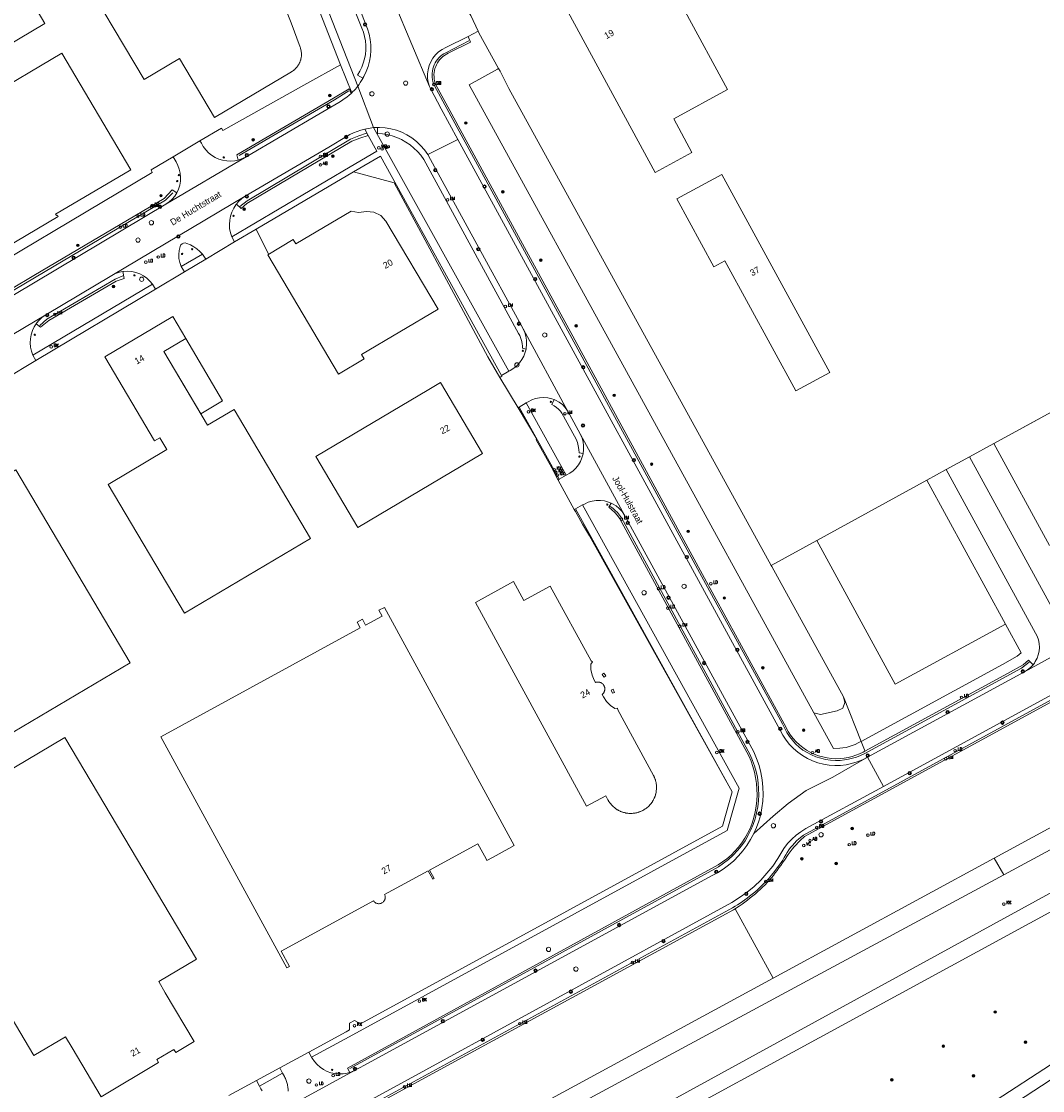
# Model space of a CAD drawing. Header units: metres. Extents: x 138165 to 154469, y 480134 to 494189.
# Tile 192 of 256: x 146464 to 146662, y 485691 to 485899. Entities that reach past the tile are written whole.
import ezdxf

# ---------------------------------------------------------------- set-up
doc = ezdxf.new("R2010")
doc.units = ezdxf.units.M
doc.header["$LTSCALE"] = 0.001
doc.header["$MEASUREMENT"] = 0
for name, color, linetype, lineweight in [('Level 5', 7, 'Continuous', 0), ('TOP-L-terrein schutting raster hek leuning', 7, 'Continuous', 0), ('TOP-L-topo objecten punt', 7, 'Continuous', 0), ('TOP-L-topo objecten vlak', 7, 'Continuous', 0), ('TOP-T-topo huisnummering naamgeving', 7, 'Continuous', 0)]:
    doc.layers.add(name, color=color, linetype=linetype, lineweight=lineweight)
doc.styles.add('Style-INTL_ISO', font='INTL_ISO.shx')
doc.styles.add('Style-STANDARD', font='STANDARD.shx')

# ---------------------------------------------------------------- blocks, each defined once
blk = doc.blocks.new('24')
at = {"layer": 'TOP-L-topo objecten punt', "color": 7, "linetype": 'Continuous', "lineweight": 0}
for radius in [0.025, 0.0182, 0.0115, 0.005]:
    blk.add_circle((0, 0), radius, dxfattribs=at)
blk = doc.blocks.new('22')
at = {"layer": 'TOP-L-topo objecten punt', "color": 7, "linetype": 'Continuous', "lineweight": 0}
blk.add_circle((0, 0), 0.025, dxfattribs=at)
at = {"layer": 'TOP-L-topo objecten punt', "color": 7, "linetype": 'Continuous', "lineweight": 0, "style": 'Style-STANDARD'}
blk.add_text('VC', height=0.06, dxfattribs=at).set_placement((0.0483, 0))
blk = doc.blocks.new('121')
at = {"layer": 'TOP-L-topo objecten punt', "color": 7, "linetype": 'Continuous', "lineweight": 0}
blk.add_circle((0, 0), 0.025, dxfattribs=at)
at = {"layer": 'TOP-L-topo objecten punt', "color": 7, "linetype": 'Continuous', "lineweight": 0, "style": 'Style-STANDARD'}
blk.add_text('LD', height=0.06, dxfattribs=at).set_placement((0.0483, 0))
blk = doc.blocks.new('39')
at = {"layer": 'TOP-L-topo objecten punt', "color": 7, "linetype": 'Continuous', "lineweight": 0}
for p, q in [((0.0175, 0.0175), (-0.0175, 0.0175)), ((-0.0175, 0.0175), (-0.0175, -0.0175)), ((0.0175, 0.0175), (0.0175, -0.0175)), ((0.0175, -0.0175), (-0.0175, -0.0175))]:
    blk.add_line(p, q, dxfattribs=at)
blk.add_circle((0, 0), 0.0332, dxfattribs=at)
blk = doc.blocks.new('*U13')
at = {"layer": 'Level 5', "color": 7, "linetype": 'Continuous', "lineweight": 0}
blk.add_circle((0, 0), 0.0415, dxfattribs=at)
blk = doc.blocks.new('150')
at = {"layer": 'Level 5', "color": 7, "linetype": 'Continuous', "lineweight": 0}
blk.add_blockref('*U13', (0, 0), dxfattribs=at)
blk = doc.blocks.new('72')
at = {"layer": 'TOP-L-topo objecten punt', "color": 7, "linetype": 'Continuous', "lineweight": 0}
blk.add_circle((0, 0), 0.025, dxfattribs=at)
at = {"layer": 'TOP-L-topo objecten punt', "color": 7, "linetype": 'Continuous', "lineweight": 0, "style": 'Style-STANDARD'}
blk.add_text('BK', height=0.06, dxfattribs=at).set_placement((0.0483, 0))
blk = doc.blocks.new('73')
at = {"layer": 'TOP-L-topo objecten punt', "color": 7, "linetype": 'Continuous', "lineweight": 0}
blk.add_circle((0, 0), 0.025, dxfattribs=at)
at = {"layer": 'TOP-L-topo objecten punt', "color": 7, "linetype": 'Continuous', "lineweight": 0, "style": 'Style-STANDARD'}
blk.add_text('WP', height=0.06, dxfattribs=at).set_placement((0.0483, 0))
blk = doc.blocks.new('10')
at = {"layer": 'TOP-L-topo objecten punt', "linetype": 'Continuous', "lineweight": 0}
blk.add_circle((0, 0), 0.0125, dxfattribs=at)
blk = doc.blocks.new('16')
at = {"layer": 'TOP-L-topo objecten punt', "color": 7, "linetype": 'Continuous', "lineweight": 0}
blk.add_circle((0, 0), 0.025, dxfattribs=at)
at = {"layer": 'TOP-L-topo objecten punt', "color": 7, "linetype": 'Continuous', "lineweight": 0, "style": 'Style-STANDARD'}
blk.add_text('LM', height=0.06, dxfattribs=at).set_placement((0.0483, 0))
blk = doc.blocks.new('119')
at = {"layer": 'TOP-L-topo objecten punt', "color": 7, "linetype": 'Continuous', "lineweight": 0}
blk.add_circle((0, 0), 0.025, dxfattribs=at)
at = {"layer": 'TOP-L-topo objecten punt', "color": 7, "linetype": 'Continuous', "lineweight": 0, "style": 'Style-STANDARD'}
blk.add_text('KK', height=0.06, dxfattribs=at).set_placement((0.0483, 0))
blk = doc.blocks.new('11')
at = {"layer": 'TOP-L-topo objecten punt', "color": 7, "linetype": 'Continuous', "lineweight": 0}
blk.add_circle((0, 0), 0.025, dxfattribs=at)
at = {"layer": 'TOP-L-topo objecten punt', "color": 7, "linetype": 'Continuous', "lineweight": 0, "style": 'Style-STANDARD'}
blk.add_text('AB', height=0.06, dxfattribs=at).set_placement((0.0483, 0))
blk = doc.blocks.new('175')
at = {"layer": 'TOP-L-topo objecten punt', "color": 7, "linetype": 'Continuous', "lineweight": 0}
blk.add_circle((0, 0), 0.025, dxfattribs=at)
at = {"layer": 'TOP-L-topo objecten punt', "color": 7, "linetype": 'Continuous', "lineweight": 0, "style": 'Style-STANDARD'}
blk.add_text('SB', height=0.06, dxfattribs=at).set_placement((0.0483, 0))

msp = doc.modelspace()

# ---------------------------------------------------------------- linework, layer by layer
at = {"layer": 'TOP-L-terrein schutting raster hek leuning', "flags": 128}
for points in [[(146537.55, 485924.51), (146544.77, 485911.35), (146549.47, 485902.79), (146549.68, 485902.46), (146551.45, 485899.68), (146552.86, 485896.67), (146553.01, 485896.36), (146556.84, 485889.43), (146557.13, 485888.9), (146558.83, 485885.57), (146609.66, 485793.13), (146618.51, 485797.97), (146639.85, 485809.63), (146643.61, 485811.69), (146648.15, 485814.17), (146652.86, 485816.74), (146741.81, 485865.36), (146743.33, 485866.2)], [(146659.72, 485774.37), (146658.2, 485773.2), (146641.63, 485764.18), (146627.73, 485756.63), (146627, 485756.28), (146626.24, 485755.98), (146625.46, 485755.74), (146624.67, 485755.54), (146623.87, 485755.41), (146623.06, 485755.33), (146622.12, 485755.32), (146621.17, 485755.38), (146620.22, 485755.52), (146619.28, 485755.74), (146618.36, 485756.03), (146617.48, 485756.39), (146616.63, 485756.83), (146615.84, 485757.34), (146615.11, 485757.9), (146614.42, 485758.54), (146613.79, 485759.23), (146613.21, 485759.97), (146612.7, 485760.76), (146611.89, 485762.43), (146598.11, 485787.5), (146574.18, 485831.33), (146544.39, 485886.1), (146544.23, 485886.48), (146544.1, 485886.88), (146544.01, 485887.28), (146543.95, 485887.69), (146543.93, 485888.11), (146543.94, 485888.52), (146543.99, 485888.94), (146544.08, 485889.34), (146544.19, 485889.74), (146544.35, 485890.13), (146544.53, 485890.5), (146544.75, 485890.86), (146545, 485891.19), (146545.27, 485891.5), (146545.57, 485891.79), (146545.9, 485892.05), (146546.24, 485892.28), (146546.61, 485892.48), (146551.07, 485894.8)], [(146527.82, 485885.08), (146525.03, 485883.37), (146506.56, 485872.55)], [(146506.69, 485862.7), (146508.07, 485863.78), (146528.14, 485875.73), (146529.71, 485876.4), (146531.22, 485876.89)], [(146489.64, 485869.3), (146448.19, 485844.61), (146445.85, 485844.81), (146436.56, 485860.4), (146438.99, 485864.57)], [(146512.24, 485853.44), (146509.84, 485858.27), (146528.7, 485869.38), (146536.61, 485867.25), (146542.14, 485856.99), (146546.71, 485848.48), (146554.74, 485833.53), (146557.07, 485829.53), (146560.6, 485823.64)], [(146493.66, 485865.34), (146492.24, 485863.91), (146466.85, 485848.87), (146453.92, 485841.24)], [(146467.87, 485839.65), (146469.24, 485840.87), (146482.46, 485848.58), (146483.96, 485849.22)], [(146352.4, 485758.79), (146354.08, 485765.79), (146354.3, 485765.92), (146359.94, 485769.25), (146453.33, 485824.68), (146461.1, 485829.24), (146467.08, 485832.86)], [(146560.6, 485823.64), (146564.22, 485817.56), (146564.09, 485817.49), (146567.13, 485812.06), (146568.37, 485809.66)], [(146578.43, 485804.56), (146578.95, 485804.2), (146579.43, 485803.79), (146579.88, 485803.35), (146580.28, 485802.87), (146580.64, 485802.35), (146605.63, 485756.38), (146606.08, 485755.34), (146606.45, 485754.27), (146606.76, 485753.17), (146607, 485752.06), (146607.16, 485750.94), (146607.25, 485749.81), (146607.27, 485748.65), (146607.21, 485747.49), (146607.07, 485746.32), (146606.86, 485745.17), (146606.57, 485744.03), (146606.2, 485742.92), (146605.76, 485741.84), (146605.24, 485740.81), (146604.62, 485739.77), (146603.92, 485738.79), (146603.15, 485737.85), (146602.31, 485736.97), (146601.42, 485736.15), (146599.47, 485734.73), (146528, 485695.62)], [(146571.5, 485803.94), (146571.71, 485803.58), (146573.09, 485801.1), (146574.43, 485798.88), (146602.12, 485749.24)], [(146509.05, 485675.95), (146602.17, 485726.78), (146602.67, 485727.07), (146603.16, 485727.36), (146603.64, 485727.67), (146604.12, 485727.99), (146604.59, 485728.32), (146605.05, 485728.65), (146605.5, 485729), (146606.01, 485729.4), (146606.51, 485729.81), (146607, 485730.24), (146607.48, 485730.67), (146607.94, 485731.12), (146608.4, 485731.58), (146608.85, 485732.05), (146609.27, 485732.52), (146609.69, 485733.01), (146610.09, 485733.5), (146610.48, 485734), (146610.87, 485734.51), (146611.24, 485735.03), (146611.61, 485735.55), (146611.92, 485736.02), (146612.21, 485736.51), (146612.49, 485737), (146612.78, 485737.49), (146613.09, 485737.97), (146613.42, 485738.42), (146613.8, 485738.86), (146614.2, 485739.29), (146614.61, 485739.71), (146615.04, 485740.1), (146615.95, 485740.84), (146673.78, 485772.41)], [(146602.12, 485749.24), (146600.24, 485742.56), (146530.03, 485704.24), (146528.9, 485704.93), (146527.95, 485704.4), (146527.92, 485703.09), (146527.29, 485702.75), (146520.02, 485698.8), (146514.41, 485695.75)]]:
    msp.add_lwpolyline(points, dxfattribs=at)
at = {"layer": 'TOP-L-topo objecten vlak', "flags": 128}
for points in [[(146587.17, 485869.3), (146594.32, 485873.18), (146590.78, 485879.69), (146601.24, 485885.37), (146576.61, 485930.76), (146566.1, 485925.06), (146568.35, 485920.9), (146561.25, 485917.05), (146587.17, 485869.3)], [(146513.23, 485923.11), (146519.76, 485906.52), (146526.17, 485890.12)], [(146529.51, 485885.98), (146514.74, 485923.71)], [(146522.19, 485920.73), (146522.42, 485920.14), (146531.44, 485897.09), (146531.74, 485896.08), (146531.95, 485895.05), (146532.06, 485894), (146532.07, 485892.94), (146531.98, 485891.89), (146531.8, 485890.85), (146531.52, 485889.84), (146531.14, 485888.85), (146530.68, 485887.9), (146530.51, 485887.56)], [(146443.57, 485883.17), (146468.86, 485898.17), (146456.87, 485918.38)], [(146521.28, 485920), (146530.33, 485897.26), (146530.63, 485896.45), (146530.86, 485895.61), (146531.01, 485894.76), (146531.08, 485893.9), (146531.08, 485893.03), (146531, 485892.17), (146530.83, 485891.32), (146530.6, 485890.49), (146530.29, 485889.68), (146529.9, 485888.9), (146529.45, 485888.16), (146530.51, 485887.56)], [(146474.49, 485910.26), (146488.09, 485887.31), (146494.97, 485891.39), (146501.76, 485879.94), (146516.68, 485888.79), (146516.75, 485888.83), (146516.9, 485888.93), (146517.05, 485889.03), (146517.18, 485889.14), (146517.25, 485889.2), (146517.32, 485889.26), (146517.4, 485889.34), (146517.53, 485889.47), (146517.65, 485889.6), (146517.76, 485889.74), (146517.87, 485889.88), (146517.92, 485889.95), (146517.99, 485890.05), (146518.03, 485890.13), (146518.12, 485890.28), (146518.16, 485890.36), (146518.24, 485890.52), (146518.28, 485890.6), (146518.31, 485890.68), (146518.35, 485890.76), (146518.39, 485890.87), (146518.44, 485891.04), (146518.47, 485891.13), (146518.51, 485891.3), (146518.55, 485891.47), (146518.56, 485891.56), (146518.57, 485891.65), (146518.59, 485891.77), (146518.6, 485891.86), (146518.61, 485892.03), (146518.61, 485892.21), (146518.61, 485892.3), (146518.6, 485892.39), (146518.6, 485892.48), (146518.58, 485892.65), (146518.57, 485892.77), (146518.55, 485892.86), (146518.52, 485893.03), (146518.5, 485893.12), (146518.45, 485893.29), (146518.4, 485893.46), (146518.37, 485893.54), (146516.59, 485898.25), (146514.74, 485903.08)], [(146543.42, 485885.97), (146536.6, 485902.19)], [(146552.86, 485896.67), (146551.45, 485899.68), (146549.68, 485902.46)], [(146543.42, 485885.97), (146543.19, 485886.75), (146543.06, 485887.56), (146543.05, 485888.38), (146543.15, 485889.2), (146543.36, 485889.99), (146543.68, 485890.74), (146544.1, 485891.45), (146544.61, 485892.09), (146545.2, 485892.65), (146545.87, 485893.13), (146546.6, 485893.51), (146550.93, 485895.66)], [(146627.86, 485757.14), (146627.48, 485756.94), (146626.8, 485756.6), (146626.08, 485756.32), (146625.35, 485756.08), (146624.61, 485755.89), (146623.85, 485755.76), (146623.09, 485755.68), (146622.24, 485755.66), (146621.39, 485755.7), (146620.53, 485755.82), (146619.68, 485756), (146618.85, 485756.24), (146618.03, 485756.55), (146617.25, 485756.91), (146616.5, 485757.34), (146615.8, 485757.81), (146615.15, 485758.34), (146614.54, 485758.92), (146613.97, 485759.56), (146613.45, 485760.23), (146612.98, 485760.94), (146612.22, 485762.44), (146596.35, 485791.39), (146576.71, 485827.47), (146544.66, 485886.28), (146544.52, 485886.65), (146544.42, 485887.04), (146544.34, 485887.44), (146544.31, 485887.84), (146544.3, 485888.24), (146544.33, 485888.64), (146544.4, 485889.04), (146544.5, 485889.43), (146544.63, 485889.81), (146544.79, 485890.17), (146544.98, 485890.53), (146545.21, 485890.86), (146545.46, 485891.17), (146545.74, 485891.47), (146546.04, 485891.73), (146546.36, 485891.97), (146546.7, 485892.19), (146547.06, 485892.37), (146551.38, 485894.56), (146550.93, 485895.66)], [(146550.93, 485895.66), (146552.86, 485896.67)], [(146552.86, 485896.67), (146553.01, 485896.36), (146556.84, 485889.43)], [(146454.1, 485853.09), (146454.05, 485853.18), (146456.82, 485852.46), (146456.74, 485852.41), (146456.9, 485852.13), (146471.45, 485860.76), (146471.28, 485861.03), (146471.09, 485860.92), (146470.94, 485861.18), (146485.52, 485869.82), (146472.13, 485892.41), (146457.28, 485883.61), (146462.4, 485874.97), (146446.39, 485865.48), (146453.83, 485852.93), (146454.1, 485853.09)], [(146498.93, 485875.43), (146503.1, 485877.89), (146503.35, 485877.43), (146519.68, 485886.54), (146526.17, 485890.12)], [(146526.17, 485890.12), (146528.36, 485884.7)], [(146556.84, 485889.43), (146556.62, 485889.31), (146551.12, 485886.27), (146617.96, 485764.53)], [(146556.84, 485889.43), (146557.13, 485888.9), (146558.83, 485885.57), (146609.66, 485793.13)], [(146530.51, 485887.56), (146530.48, 485887.5), (146530.26, 485887.1), (146530.02, 485886.72), (146529.77, 485886.34), (146529.51, 485885.98)], [(146528.25, 485884.6), (146527.89, 485885.49), (146524.8, 485883.67), (146506.11, 485872.71), (146506.34, 485871.69)], [(146529.51, 485885.98), (146529.29, 485885.71), (146529.07, 485885.44), (146528.84, 485885.19), (146528.6, 485884.94), (146528.36, 485884.7)], [(146529.51, 485885.98), (146532.6, 485877.98)], [(146548.92, 485875.69), (146545.69, 485881.62), (146543.6, 485885.55), (146543.42, 485885.97)], [(146528.25, 485884.6), (146527.89, 485884.28), (146527.41, 485883.89), (146526.9, 485883.53), (146526.38, 485883.18), (146525.85, 485882.87), (146521.98, 485880.59), (146507.88, 485872.34)], [(146528.36, 485884.7), (146528.25, 485884.6)], [(146507.69, 485864.68), (146523.9, 485874.21), (146527.33, 485876.25), (146528, 485876.63), (146528.69, 485876.97), (146529.4, 485877.25), (146530.14, 485877.48), (146530.88, 485877.66)], [(146532.6, 485877.98), (146530.88, 485877.66)], [(146530.88, 485877.66), (146531.54, 485876.47)], [(146532.6, 485877.98), (146533.35, 485878)], [(146558.84, 485830.77), (146532.6, 485877.98)], [(146533.35, 485878), (146533.33, 485876.85), (146534.3, 485876.77), (146535.26, 485876.61), (146536.2, 485876.38), (146537.12, 485876.05), (146538.01, 485875.65), (146538.86, 485875.18), (146539.67, 485874.63), (146540.42, 485874.02), (146541.12, 485873.34), (146541.76, 485872.6), (146542.33, 485871.81), (146560.71, 485838.05), (146560.92, 485837.68), (146561.09, 485837.3), (146561.23, 485836.9), (146561.33, 485836.49), (146561.4, 485836.07), (146561.44, 485835.65), (146561.44, 485835.23), (146562.16, 485835.04)], [(146533.35, 485878), (146533.71, 485878.01), (146534.83, 485877.94), (146535.93, 485877.75), (146537.01, 485877.46), (146538.06, 485877.06), (146539.06, 485876.56), (146540.01, 485875.97), (146540.89, 485875.29), (146541.71, 485874.52), (146542.44, 485873.68), (146543.09, 485872.77)], [(146498.93, 485875.43), (146493.76, 485872.32)], [(146506.34, 485871.69), (146505.67, 485871.55), (146504.89, 485871.48), (146504.11, 485871.51), (146503.33, 485871.65), (146502.58, 485871.88), (146501.87, 485872.2), (146501.2, 485872.61), (146500.59, 485873.11), (146500.05, 485873.67), (146499.58, 485874.31), (146499.2, 485874.99), (146498.93, 485875.43)], [(146531.54, 485876.47), (146533.24, 485873.39), (146528.05, 485870.34), (146505.09, 485856.83)], [(146506.01, 485863.15), (146506.89, 485862.32), (146508.01, 485863.28), (146528.35, 485875.35), (146529.92, 485875.94), (146531.54, 485876.47)], [(146548.92, 485875.69), (146543.09, 485872.77)], [(146628.34, 485755.93), (146627.36, 485755.43), (146626.33, 485755.02), (146625.28, 485754.7), (146624.2, 485754.48), (146623.1, 485754.36), (146622, 485754.34), (146620.9, 485754.42), (146619.81, 485754.6), (146618.75, 485754.88), (146617.71, 485755.25), (146616.71, 485755.72), (146615.76, 485756.27), (146614.86, 485756.91), (146614.02, 485757.63), (146613.26, 485758.42), (146612.57, 485759.28), (146611.96, 485760.2), (146611.43, 485761.17), (146548.92, 485875.69)], [(146543.09, 485872.77), (146543.65, 485871.8), (146561.57, 485838.98)], [(146434.72, 485863.48), (146434.67, 485863.4), (146436.52, 485860.38), (146445.85, 485844.81), (146448.19, 485844.61), (146489.64, 485869.3), (146489.47, 485869.76), (146493.76, 485872.32)], [(146492.34, 485863.11), (146507.88, 485872.34)], [(146493.76, 485872.32), (146494.3, 485871.32), (146494.66, 485870.63), (146494.92, 485869.9), (146495.09, 485869.14), (146495.16, 485868.36), (146495.13, 485867.58), (146495, 485866.82), (146494.77, 485866.07), (146494.45, 485865.36), (146494.43, 485865.34)], [(146507.88, 485872.34), (146507.18, 485871.98), (146506.44, 485871.72), (146506.34, 485871.69)], [(146528.7, 485869.38), (146533.91, 485872.43), (146557.38, 485829.92)], [(146505.62, 485855.83), (146509.84, 485858.27), (146528.7, 485869.38)], [(146557.07, 485829.53), (146554.74, 485833.53), (146546.71, 485848.48), (146542.14, 485856.99), (146536.61, 485867.25), (146528.7, 485869.38)], [(146598.57, 485851.02), (146600.69, 485852.18), (146614.48, 485826.96), (146621.07, 485830.54), (146600.09, 485868.91), (146591.38, 485864.18), (146598.57, 485851.02)], [(146494.43, 485865.34), (146493.55, 485865.94), (146491.98, 485864.22), (146466.7, 485849.33), (146453.64, 485841.56)], [(146507.69, 485864.68), (146481.87, 485849.33)], [(146494.43, 485865.34), (146494.03, 485864.7), (146493.54, 485864.1), (146492.97, 485863.57), (146492.34, 485863.11)], [(146506.01, 485863.15), (146506.43, 485863.65), (146507.03, 485864.21), (146507.69, 485864.68)], [(146492.34, 485863.11), (146454.22, 485840.48)], [(146505.09, 485856.83), (146504.84, 485857.61), (146504.69, 485858.41), (146504.65, 485859.22), (146504.7, 485860.03), (146504.86, 485860.83), (146505.11, 485861.61), (146505.47, 485862.34), (146505.91, 485863.03), (146506.01, 485863.15)], [(146652.86, 485816.74), (146737.66, 485863.09)], [(146529.68, 485861.51), (146528.24, 485861.8), (146517.52, 485855.44), (146517.02, 485856.28), (146512.07, 485853.34), (146525.78, 485830.2), (146530.74, 485833.14), (146530.24, 485833.97), (146545.1, 485842.78), (146534.98, 485859.84), (146534.01, 485860.95), (146532.66, 485861.61), (146531.21, 485861.7), (146529.68, 485861.51)], [(146631.45, 485750.28), (146730.69, 485804.4), (146828.75, 485857.87), (146829.69, 485858.33), (146830.68, 485858.7), (146831.69, 485858.96), (146832.73, 485859.13), (146833.78, 485859.19), (146834.83, 485859.15), (146835.86, 485859), (146836.88, 485858.75), (146837.88, 485858.41), (146838.83, 485857.97), (146839.73, 485857.43), (146840.58, 485856.81), (146841.36, 485856.11), (146842.07, 485855.34), (146842.7, 485854.5)], [(146505.62, 485855.83), (146505.09, 485856.83)], [(146495.31, 485851.06), (146495.03, 485851.81), (146494.86, 485852.58), (146494.82, 485853.38), (146494.89, 485854.16), (146495.09, 485854.93), (146495.23, 485855.23), (146495.46, 485855.45), (146495.76, 485855.59), (146496.08, 485855.62), (146496.4, 485855.54), (146497.08, 485855.25), (146497.73, 485854.89), (146498.34, 485854.47), (146498.9, 485853.97), (146499.4, 485853.42)], [(146500.05, 485852.45), (146505.62, 485855.83)], [(146499.4, 485853.42), (146495.31, 485851.06)], [(146495.93, 485849.99), (146500.05, 485852.45)], [(146499.4, 485853.42), (146500.05, 485852.45)], [(146467.2, 485839.96), (146468.04, 485839.29), (146469.64, 485840.58), (146482.67, 485848.23), (146484.24, 485848.75), (146484, 485850.07)], [(146481.87, 485849.33), (146482.58, 485849.69), (146483.35, 485849.94), (146484, 485850.07)], [(146484, 485850.07), (146484.13, 485850.09), (146484.93, 485850.14), (146485.73, 485850.07), (146486.51, 485849.9), (146487.27, 485849.63), (146487.98, 485849.26), (146488.63, 485848.79), (146489.21, 485848.24), (146489.72, 485847.62)], [(146490.3, 485846.64), (146495.93, 485849.99)], [(146495.93, 485849.99), (146495.31, 485851.06)], [(146469.04, 485841.68), (146481.87, 485849.33)], [(146489.72, 485847.62), (146466.52, 485833.86)], [(146467.08, 485832.86), (146490.3, 485846.64)], [(146489.72, 485847.62), (146490.3, 485846.64)], [(146847.07, 485843.66), (146844.47, 485841.97), (146771.18, 485800.72), (146757.48, 485794.23), (146687.55, 485755.24), (146670.89, 485746.12), (146652.88, 485736.35)], [(146445.26, 485827.57), (146469.04, 485841.68)], [(146467.2, 485839.96), (146467.25, 485840.04), (146467.77, 485840.66), (146468.37, 485841.21), (146469.04, 485841.68)], [(146466.52, 485833.86), (146466.25, 485834.63), (146466.09, 485835.42), (146466.03, 485836.23), (146466.08, 485837.04), (146466.22, 485837.84), (146466.47, 485838.62), (146466.82, 485839.35), (146467.2, 485839.96)], [(146491.93, 485834.57), (146496.17, 485837.09), (146493.64, 485841.36), (146480.48, 485833.56), (146490.15, 485817.25), (146491.14, 485817.84), (146492.49, 485815.57), (146481.12, 485808.83), (146495.92, 485783.87), (146520.34, 485798.35), (146505.54, 485823.31), (146500.41, 485820.27), (146491.93, 485834.57)], [(146654.79, 485733.16), (146681.74, 485747.69), (146759.26, 485790.54), (146772.16, 485798), (146846.8, 485838.39), (146850.81, 485840.25)], [(146561.57, 485838.98), (146561.89, 485838.27), (146562.12, 485837.52), (146562.25, 485836.75), (146562.27, 485835.97), (146562.19, 485835.19), (146562.16, 485835.04)], [(146561.57, 485838.98), (146570.21, 485823.09)], [(146496.17, 485837.09), (146491.93, 485834.57), (146499.07, 485822.53), (146503.31, 485825.05), (146496.17, 485837.09)], [(146467.08, 485832.86), (146466.52, 485833.86)], [(146562.16, 485835.04), (146562.01, 485834.43), (146561.73, 485833.7), (146561.36, 485833.02), (146560.9, 485832.38), (146560.36, 485831.82), (146559.76, 485831.33), (146559.09, 485830.92), (146558.84, 485830.77)], [(146453.33, 485824.68), (146461.1, 485829.24), (146467.08, 485832.86)], [(146557.38, 485829.92), (146557.45, 485829.78), (146557.07, 485829.53)], [(146557.07, 485829.53), (146560.6, 485823.64), (146560.83, 485823.81)], [(146557.38, 485829.92), (146558.84, 485830.77)], [(146543.28, 485827.2), (146521.4, 485814.23), (146529.56, 485800.47), (146553.73, 485814.79), (146545.57, 485828.56), (146543.28, 485827.2)], [(146562.19, 485824.61), (146562.56, 485824.81), (146563.25, 485825.18), (146564, 485825.45), (146564.77, 485825.62), (146565.56, 485825.67), (146566.35, 485825.61), (146567.12, 485825.43), (146567.59, 485825.26)], [(146567.59, 485825.26), (146567.18, 485824.33), (146567.63, 485824.06), (146568.05, 485823.75), (146568.44, 485823.41), (146568.8, 485823.03), (146569.12, 485822.62), (146571.57, 485818.18), (146571.86, 485817.57), (146572.1, 485816.93), (146572.27, 485816.27), (146572.39, 485815.6), (146572.46, 485814.93), (146573.22, 485814.83)], [(146567.59, 485825.26), (146567.86, 485825.15), (146568.56, 485824.77), (146569.19, 485824.29), (146569.74, 485823.73), (146570.21, 485823.09)], [(146560.83, 485823.81), (146562.19, 485824.61)], [(146560.83, 485823.81), (146568.58, 485809.83)], [(146569.95, 485810.59), (146562.19, 485824.61)], [(146570.21, 485823.09), (146570.58, 485822.43), (146572.72, 485818.52)], [(146572.72, 485818.52), (146573.02, 485817.8), (146573.22, 485817.05), (146573.32, 485816.28), (146573.32, 485815.5), (146573.22, 485814.83)], [(146572.72, 485818.52), (146581.23, 485802.88)], [(146648.15, 485814.17), (146652.86, 485816.74)], [(146652.86, 485816.74), (146663.66, 485796.98)], [(146573.22, 485814.83), (146573.21, 485814.73), (146573, 485813.98), (146572.7, 485813.27), (146572.3, 485812.6), (146571.82, 485811.99), (146571.26, 485811.45), (146570.64, 485810.99), (146569.95, 485810.59)], [(146648.15, 485814.17), (146643.61, 485811.69)], [(146673.04, 485780.32), (146672.38, 485780), (146671.68, 485779.77), (146670.95, 485779.64), (146670.22, 485779.6), (146669.48, 485779.66), (146668.76, 485779.82), (146668.07, 485780.07), (146667.42, 485780.42), (146666.82, 485780.84), (146666.28, 485781.35), (146665.81, 485781.92), (146665.43, 485782.54), (146648.15, 485814.17)], [(146449.81, 485714.9), (146433.01, 485743.22), (146485.38, 485774.27), (146463.23, 485811.63), (146405.96, 485777.67), (146404.39, 485780.31), (146382.76, 485767.49), (146384.32, 485764.85), (146366.65, 485754.37), (146405.59, 485688.68)], [(146569.95, 485810.59), (146568.58, 485809.83)], [(146639.85, 485809.63), (146643.61, 485811.69)], [(146643.61, 485811.69), (146660.93, 485780.01), (146661.25, 485779.38), (146661.49, 485778.69), (146661.63, 485777.97), (146661.68, 485777.24), (146661.62, 485776.52), (146661.47, 485775.81), (146661.23, 485775.12), (146660.89, 485774.47), (146660.72, 485774.19), (146660.47, 485773.88)], [(146568.58, 485809.83), (146568.37, 485809.66), (146571.5, 485803.94), (146571.74, 485804.09)], [(146618.51, 485797.97), (146639.85, 485809.63)], [(146639.85, 485809.63), (146655.08, 485781.75)], [(146520.57, 485697.8), (146527.88, 485701.73), (146601.17, 485741.76), (146603.49, 485749.93), (146573.12, 485804.84)], [(146578.64, 485805.19), (146578.18, 485804.38), (146578.79, 485803.91), (146579.36, 485803.38), (146579.87, 485802.81), (146580.33, 485802.18), (146605.36, 485756.23), (146605.79, 485755.21), (146606.15, 485754.16), (146606.44, 485753.08), (146606.67, 485751.99), (146606.82, 485750.88), (146606.91, 485749.78), (146606.93, 485748.67), (146606.88, 485747.56), (146606.76, 485746.45), (146606.58, 485745.35), (146606.32, 485744.26), (146605.99, 485743.19), (146605.59, 485742.16), (146605.11, 485741.17), (146604.59, 485740.26), (146604, 485739.38), (146603.35, 485738.53), (146602.65, 485737.74), (146601.9, 485736.98), (146601.1, 485736.28), (146599.38, 485735.06), (146527.55, 485695.71), (146527.96, 485694.86)], [(146571.74, 485804.09), (146573.12, 485804.84)], [(146573.12, 485804.84), (146573.46, 485805.02), (146574.19, 485805.36), (146574.97, 485805.59), (146575.77, 485805.71), (146576.58, 485805.72), (146577.38, 485805.61), (146578.16, 485805.4), (146578.64, 485805.19)], [(146578.64, 485805.19), (146578.91, 485805.08), (146579.6, 485804.66), (146580.23, 485804.14), (146580.77, 485803.55), (146581.23, 485802.88)], [(146571.74, 485804.09), (146602.12, 485749.24), (146600.24, 485742.56), (146530.03, 485704.24), (146528.9, 485704.93), (146527.95, 485704.4), (146527.92, 485703.09), (146527.29, 485702.75), (146520.02, 485698.8)], [(146581.23, 485802.88), (146606.3, 485757.02), (146606.86, 485755.71), (146607.32, 485754.36), (146607.68, 485752.98), (146607.93, 485751.58), (146608.07, 485750.16), (146608.1, 485748.73), (146608.05, 485747.42), (146607.89, 485746.12), (146607.64, 485744.83), (146607.29, 485743.56), (146606.85, 485742.33), (146606.32, 485741.13)], [(146609.66, 485793.13), (146618.51, 485797.97)], [(146655.08, 485781.75), (146633.69, 485770.1), (146618.51, 485797.97)], [(146623.67, 485767.67), (146609.78, 485792.91), (146609.66, 485793.13)], [(146586.01, 485746.55), (146586.15, 485746.69), (146586.22, 485746.77), (146586.28, 485746.84), (146586.41, 485747), (146586.52, 485747.16), (146586.64, 485747.33), (146586.69, 485747.41), (146586.79, 485747.58), (146586.89, 485747.76), (146586.93, 485747.85), (146587.02, 485748.03), (146587.1, 485748.21), (146587.13, 485748.31), (146587.17, 485748.4), (146587.23, 485748.59), (146587.28, 485748.78), (146587.31, 485748.88), (146587.35, 485749.08), (146587.37, 485749.17), (146587.39, 485749.27), (146587.41, 485749.47), (146587.43, 485749.67), (146587.44, 485749.77), (146587.45, 485749.97), (146587.45, 485750.07), (146587.45, 485750.17), (146587.44, 485750.27), (146587.43, 485750.47), (146587.42, 485750.57), (146587.4, 485750.77), (146587.38, 485750.87), (146587.36, 485750.97), (146587.35, 485751.07), (146587.32, 485751.16), (146587.3, 485751.26), (146587.28, 485751.36), (146587.22, 485751.55), (146587.19, 485751.65), (146587.12, 485751.83), (146587.05, 485752.02), (146587.01, 485752.11), (146586.97, 485752.2), (146586.88, 485752.38), (146579.93, 485765.12), (146579.91, 485765.45), (146579.39, 485765.41), (146578.52, 485765.98), (146577.75, 485766.75), (146577.14, 485767.65), (146576.89, 485768.1), (146576.97, 485768.16), (146577.01, 485768.2), (146577.08, 485768.27), (146577.12, 485768.31), (146577.15, 485768.35), (146577.21, 485768.44), (146577.24, 485768.48), (146577.29, 485768.57), (146577.33, 485768.67), (146577.35, 485768.72), (146577.38, 485768.81), (146577.39, 485768.86), (146577.41, 485768.97), (146577.42, 485769.07), (146577.43, 485769.12), (146577.43, 485769.22), (146577.42, 485769.28), (146577.42, 485769.33), (146577.41, 485769.38), (146577.4, 485769.43), (146577.38, 485769.53), (146577.36, 485769.58), (146577.33, 485769.68), (146577.29, 485769.77), (146577.23, 485769.86), (146577.18, 485769.95), (146577.11, 485770.03), (146577.08, 485770.07), (146577.01, 485770.14), (146576.93, 485770.21), (146576.89, 485770.24), (146576.8, 485770.3), (146576.71, 485770.35), (146576.62, 485770.4), (146576.52, 485770.44), (146576.48, 485770.45), (146576.43, 485770.47), (146576.33, 485770.49), (146576.22, 485770.5), (146576.12, 485770.51), (146576.02, 485770.51), (146575.91, 485770.5), (146575.81, 485770.48), (146575.76, 485770.47), (146575.71, 485770.46), (146575.66, 485770.44), (146575.62, 485770.43), (146575.37, 485770.89), (146574.95, 485771.87), (146574.71, 485772.94), (146574.72, 485773.99), (146575.03, 485774.4), (146574.76, 485774.6), (146566.84, 485789.11), (146561.73, 485786.32), (146559.74, 485789.98), (146552.34, 485785.95), (146573.9, 485746.45), (146577.6, 485748.47), (146578.01, 485747.71), (146578.11, 485747.54), (146578.16, 485747.45), (146578.21, 485747.37), (146578.27, 485747.28), (146578.32, 485747.2), (146578.38, 485747.12), (146578.5, 485746.96), (146578.56, 485746.88), (146578.69, 485746.73), (146578.83, 485746.58), (146578.97, 485746.44), (146579.04, 485746.37), (146579.12, 485746.31), (146579.27, 485746.18), (146579.35, 485746.11), (146579.43, 485746.05), (146579.59, 485745.93), (146579.67, 485745.88), (146579.76, 485745.83), (146579.84, 485745.77), (146579.93, 485745.72), (146580.1, 485745.62), (146580.28, 485745.53), (146580.37, 485745.49), (146580.47, 485745.45), (146580.65, 485745.38), (146580.74, 485745.34), (146580.84, 485745.31), (146580.93, 485745.28), (146581.03, 485745.25), (146581.13, 485745.22), (146581.22, 485745.2), (146581.42, 485745.15), (146581.52, 485745.13), (146581.71, 485745.1), (146581.91, 485745.08), (146582.11, 485745.06), (146582.31, 485745.05), (146582.51, 485745.05), (146582.71, 485745.06), (146582.91, 485745.07), (146583.11, 485745.09), (146583.31, 485745.12), (146583.41, 485745.14), (146583.6, 485745.18), (146583.8, 485745.24), (146583.89, 485745.26), (146583.99, 485745.29), (146584.08, 485745.33), (146584.27, 485745.4), (146584.36, 485745.43), (146584.46, 485745.47), (146584.64, 485745.56), (146584.82, 485745.65), (146584.99, 485745.75), (146585.08, 485745.8), (146585.24, 485745.91), (146585.33, 485745.96), (146585.49, 485746.08), (146585.64, 485746.21), (146585.8, 485746.34), (146585.87, 485746.41), (146585.94, 485746.48), (146586.01, 485746.55)], [(146774.2, 485768.86), (146766.62, 485781.9), (146767.17, 485782.2), (146769.74, 485784.01), (146769.97, 485785.81), (146768.06, 485786.69), (146615.49, 485703.15), (146489.22, 485634)], [(146516.27, 485715.41), (146514.66, 485718.36), (146532.57, 485728.13), (146532.65, 485728.02), (146532.71, 485727.95), (146532.8, 485727.86), (146532.87, 485727.8), (146532.94, 485727.75), (146533.06, 485727.69), (146533.18, 485727.63), (146533.31, 485727.59), (146533.44, 485727.57), (146533.53, 485727.56), (146533.66, 485727.55), (146533.8, 485727.57), (146533.88, 485727.58), (146534.01, 485727.62), (146534.1, 485727.65), (146534.22, 485727.71), (146534.33, 485727.78), (146534.43, 485727.86), (146534.53, 485727.95), (146534.59, 485728.02), (146534.67, 485728.13), (146534.71, 485728.21), (146534.77, 485728.33), (146534.8, 485728.41), (146534.82, 485728.5), (146534.85, 485728.63), (146534.86, 485728.76), (146534.86, 485728.85), (146534.84, 485728.98), (146534.83, 485729.07), (146534.79, 485729.2), (146534.74, 485729.32), (146543.18, 485733.92), (146544.05, 485732.33), (146544.31, 485732.47), (146543.44, 485734.06), (146552.82, 485739.18), (146554.44, 485736.22), (146554.58, 485735.95), (146555.65, 485736.53), (146558.8, 485738.26), (146559.87, 485738.84), (146534.69, 485784.99), (146533.64, 485784.42), (146534.25, 485783.31), (146531.05, 485781.57), (146530.45, 485782.68), (146529.4, 485782.1), (146530.01, 485780.99), (146491.35, 485759.9), (146515.78, 485715.14), (146516.27, 485715.41)], [(146787.57, 485774.58), (146786.92, 485775.41), (146783.79, 485781.66), (146782.5, 485783.66), (146782.27, 485783.72), (146782.17, 485783.49), (146783.28, 485781.34), (146786.61, 485775.04), (146786.63, 485773.83), (146764.06, 485758.9), (146758.96, 485755.59), (146743.88, 485745.82), (146724.31, 485732.84), (146704.08, 485719.82), (146684.72, 485707.09), (146665.45, 485694.44), (146644.16, 485680.57)], [(146627.11, 485759.01), (146654.52, 485773.9), (146657.37, 485775.5), (146658.14, 485776.16), (146655.08, 485781.75)], [(146443.88, 485606.31), (146762.62, 485779.72), (146763.95, 485780.45), (146770.97, 485766.65)], [(146658.78, 485772.51), (146673.04, 485780.32)], [(146660.47, 485773.88), (146660.46, 485773.88), (146659.57, 485774.77), (146658.53, 485773.85), (146655.48, 485772.15), (146627.86, 485757.14)], [(146660.47, 485773.88), (146660.31, 485773.71), (146659.97, 485773.35), (146659.4, 485772.89), (146658.78, 485772.51)], [(146577.24, 485772.25), (146576.91, 485771.98), (146577, 485771.86), (146577.1, 485771.73), (146577.19, 485771.61), (146577.3, 485771.47), (146577.65, 485771.72), (146577.53, 485771.88), (146577.44, 485772), (146577.24, 485772.25)], [(146673.97, 485772.09), (146616.12, 485740.56), (146615.29, 485739.79), (146614.89, 485739.39), (146614.51, 485738.98), (146614.13, 485738.56), (146613.76, 485738.13), (146613.36, 485737.61), (146612.99, 485737.08), (146612.26, 485735.99), (146611.88, 485735.45), (146611.53, 485734.97), (146611.18, 485734.48), (146610.83, 485734), (146610.48, 485733.52), (146610.11, 485733.05), (146609.74, 485732.59), (146609.35, 485732.14), (146608.92, 485731.67), (146608.48, 485731.21), (146608.02, 485730.76), (146607.56, 485730.32), (146607.09, 485729.89), (146606.61, 485729.47), (146606.12, 485729.06), (146605.62, 485728.66), (146605.1, 485728.26), (146604.58, 485727.86), (146604.04, 485727.48), (146603.5, 485727.1), (146602.94, 485726.74), (146602.67, 485726.57)], [(146658.78, 485772.51), (146628.34, 485755.93)], [(146578.84, 485768.51), (146578.89, 485768.34), (146579.3, 485768.48), (146579.19, 485768.8), (146579.13, 485768.96), (146579.07, 485769.11), (146578.67, 485768.95), (146578.72, 485768.83), (146578.84, 485768.51)], [(146617.96, 485764.53), (146619.23, 485764.25), (146622.48, 485764.96), (146623.56, 485765.48), (146623.95, 485766.53), (146623.67, 485767.67)], [(146623.67, 485767.67), (146627.11, 485759.01)], [(146770.97, 485766.65), (146762.74, 485761.5), (146757.52, 485758.01), (146742.61, 485748.05), (146723.26, 485734.7), (146703.03, 485721.76), (146683.53, 485709.09), (146663.82, 485696.35), (146642.75, 485682.62), (146623.12, 485669.2), (146603.4, 485656.15), (146585.58, 485644.58), (146566.2, 485631.54), (146540.73, 485614.97), (146517.93, 485600.67), (146497.09, 485587.36), (146477.67, 485574.65), (146471.75, 485570.62)], [(146617.96, 485764.53), (146621.73, 485757.64), (146622.96, 485757.67), (146623.57, 485757.74), (146624.19, 485757.85), (146624.8, 485758), (146625.4, 485758.2), (146625.98, 485758.43), (146626.57, 485758.72), (146626.9, 485758.9), (146627.11, 485759.01)], [(146498.23, 485716.78), (146472.73, 485759.79), (146441.23, 485741.12), (146466.73, 485698.11), (146472.86, 485701.75), (146474.14, 485699.6), (146479.75, 485690.13), (146490.9, 485696.75), (146490.54, 485697.35), (146493.87, 485699.32), (146494.23, 485698.72), (146497.81, 485700.84), (146492.2, 485710.31), (146490.93, 485712.46), (146498.23, 485716.78)], [(146627.86, 485757.14), (146627.76, 485757.37), (146627.11, 485759.01)], [(146606.32, 485741.13), (146610.05, 485744.53), (146613, 485746.95), (146616.47, 485749.51), (146621.64, 485752.06), (146628.34, 485755.93)], [(146631.45, 485750.28), (146628.34, 485755.93)], [(146508.52, 485676.66), (146515.73, 485680.61), (146534.42, 485690.84), (146602.06, 485727.78), (146603.56, 485728.73), (146605, 485729.77), (146606.37, 485730.91), (146607.66, 485732.14), (146608.86, 485733.45), (146609.97, 485734.83), (146610.99, 485736.29), (146611.53, 485737.31), (146612.15, 485738.28), (146612.86, 485739.2), (146613.65, 485740.04), (146614.51, 485740.81), (146615.43, 485741.5), (146616.41, 485742.11), (146631.45, 485750.28)], [(146606.32, 485741.13), (146605.7, 485739.97), (146604.99, 485738.86), (146604.21, 485737.81), (146603.35, 485736.81), (146602.42, 485735.89), (146601.42, 485735.04), (146600.36, 485734.26), (146599.24, 485733.56), (146598.08, 485732.95), (146530.86, 485696.26), (146528.92, 485695.25)], [(146652.88, 485736.35), (146610.04, 485713.11)], [(146652.88, 485736.35), (146654.79, 485733.16)], [(146431.98, 485612.61), (146498.37, 485648.8), (146611.76, 485709.95), (146654.79, 485733.16)], [(146508.52, 485676.66), (146509.05, 485675.59), (146602.39, 485726.39), (146602.67, 485726.57)], [(146602.67, 485726.57), (146610.04, 485713.11)], [(146610.04, 485713.11), (146496.94, 485651.76), (146430.21, 485615.51)], [(146520.02, 485698.8), (146514.41, 485695.75)], [(146520.57, 485697.8), (146520.02, 485698.8)], [(146527.96, 485694.86), (146527.44, 485694.71), (146526.67, 485694.59), (146525.88, 485694.56), (146525.1, 485694.62), (146524.33, 485694.79), (146523.59, 485695.05), (146522.89, 485695.4), (146522.24, 485695.84), (146521.64, 485696.36), (146521.12, 485696.94), (146520.67, 485697.59), (146520.57, 485697.8)], [(146503.22, 485681.2), (146528.92, 485695.25)], [(146514.41, 485695.75), (146509.87, 485693.27)], [(146510.45, 485692.21), (146514.96, 485694.72)], [(146514.41, 485695.75), (146514.96, 485694.72)], [(146514.96, 485694.72), (146515.32, 485694.08), (146515.41, 485693.89), (146515.5, 485693.7), (146515.58, 485693.51), (146515.66, 485693.31), (146515.73, 485693.11), (146515.79, 485692.91), (146515.85, 485692.71), (146515.89, 485692.5), (146515.93, 485692.29), (146515.96, 485692.09), (146515.99, 485691.88), (146516.01, 485691.67), (146516.02, 485691.46), (146516.02, 485691.25)], [(146528.92, 485695.25), (146528.2, 485694.93), (146527.96, 485694.86)], [(146509.87, 485693.27), (146504.54, 485690.36)], [(146510.45, 485692.21), (146509.87, 485693.27)], [(146510.98, 485691.27), (146510.86, 485691.46), (146510.75, 485691.66), (146510.45, 485692.21)]]:
    msp.add_lwpolyline(points, dxfattribs=at)

# ---------------------------------------------------------------- block references
at = {"layer": 'TOP-L-topo objecten punt', "xscale": 10, "yscale": 10, "zscale": 10}
for name, p in [('39', (146530.95, 485897.96)), ('150', (146538.81, 485886.59)), ('39', (146543.9, 485885.41)), ('175', (146544.27, 485886.31)), ('16', (146544.27, 485886.31)), ('24', (146524.1, 485884.19)), ('150', (146532.27, 485884.52)), ('39', (146523.86, 485882.07)), ('24', (146550.46, 485878.87)), ('150', (146535.24, 485876.71)), ('24', (146509.26, 485875.62)), ('39', (146527.28, 485876.15)), ('73', (146533.6, 485874.06)), ('39', (146508.02, 485872.63)), ('175', (146522.31, 485872.4)), ('16', (146522.31, 485872.4)), ('24', (146524.71, 485872.43)), ('73', (146534.24, 485873.83)), ('10', (146503.55, 485872.19)), ('11', (146522.27, 485870.74)), ('10', (146494.84, 485868.78)), ('39', (146544.55, 485869.73)), ('10', (146494.53, 485867.61)), ('39', (146554.11, 485866.55)), ('24', (146491.37, 485864.79)), ('39', (146508.01, 485864.64)), ('16', (146546.95, 485863.98)), ('24', (146557.66, 485865.52)), ('16', (146489.52, 485862.61)), ('121', (146489.67, 485862.87)), ('39', (146491.2, 485862.6)), ('24', (146507.48, 485862.17)), ('121', (146486.92, 485860.83)), ('10', (146505.46, 485860.88)), ('121', (146483.49, 485858.68)), ('150', (146489.52, 485859.53)), ('150', (146486.92, 485856.17)), ('39', (146494.76, 485856.86)), ('24', (146475.25, 485855.16)), ('10', (146497.42, 485854.39)), ('39', (146552.91, 485854.4)), ('39', (146474.45, 485852.73)), ('121', (146488.45, 485851.88)), ('121', (146490.85, 485852.89)), ('10', (146495.46, 485853.5)), ('24', (146565, 485852.27)), ('10', (146486.23, 485849.34)), ('150', (146487.63, 485848.58)), ('39', (146563.93, 485848.62)), ('24', (146482.18, 485847.17)), ('16', (146558.15, 485843.29)), ('39', (146469.32, 485841.64)), ('16', (146470.81, 485841.79)), ('39', (146560.78, 485839.97)), ('24', (146571.85, 485839.54)), ('10', (146466.9, 485837.82)), ('150', (146565.77, 485837.78)), ('72', (146470.09, 485835.49)), ('10', (146561.53, 485834.72)), ('150', (146560.39, 485831.97)), ('39', (146573.24, 485831.52)), ('10', (146566.98, 485824.83)), ('24', (146579.22, 485826.09)), ('72', (146562.61, 485822.88)), ('16', (146569.69, 485822.52)), ('39', (146573.19, 485820.23)), ('10', (146572.5, 485814.21)), ('39', (146583.07, 485813.53)), ('24', (146586.5, 485812.76)), ('119', (146567.61, 485811.66)), ('119', (146567.91, 485811.17)), ('119', (146568.19, 485810.6)), ('10', (146577.91, 485804.9)), ('16', (146580.65, 485802.1)), ('39', (146581.87, 485801.36)), ('24', (146593.58, 485799.72)), ('39', (146593.32, 485794.73)), ('121', (146597.97, 485789.57)), ('150', (146585.04, 485787.83)), ('121', (146587.8, 485788.6)), ('150', (146592.8, 485789.06)), ('39', (146589.77, 485786.87)), ('24', (146600.6, 485786.81)), ('121', (146589.65, 485784.85)), ('16', (146591.96, 485781.33)), ('39', (146603.11, 485776.76)), ('39', (146596.67, 485774.2)), ('24', (146608.06, 485773.29)), ('39', (146658.47, 485772.59)), ('121', (146646.6, 485767.56)), ('39', (146643.89, 485764.69)), ('39', (146654.51, 485762.65)), ('175', (146603.21, 485760.87)), ('16', (146603.21, 485760.87)), ('39', (146611.45, 485761.46)), ('24', (146615.97, 485761.19)), ('39', (146605.07, 485758.91)), ('72', (146599.14, 485756.87)), ('11', (146617.69, 485756.83)), ('39', (146628.4, 485756.28)), ('121', (146645.33, 485757.22)), ('16', (146643.55, 485755.62)), ('39', (146636.52, 485752.85)), ('39', (146607.44, 485745)), ('150', (146610.11, 485742.67)), ('175', (146618.5, 485742.31)), ('16', (146618.5, 485742.31)), ('39', (146619.33, 485743.49)), ('24', (146625.38, 485742.14)), ('11', (146617.2, 485739.82)), ('150', (146619.35, 485740.91)), ('121', (146628.44, 485740.85)), ('22', (146615.99, 485738.83)), ('121', (146624.82, 485738.99)), ('24', (146615.63, 485736.27)), ('39', (146599.04, 485733.74)), ('24', (146622.27, 485735.36)), ('16', (146608.65, 485731.86)), ('39', (146604.84, 485729.46)), ('119', (146654.78, 485727.48)), ('39', (146580.19, 485723.42)), ('39', (146588.78, 485720.31)), ('150', (146566.51, 485718.69)), ('150', (146571.82, 485714.89)), ('16', (146582.77, 485716.17)), ('39', (146564, 485714.58)), ('72', (146541.47, 485708.66)), ('39', (146570.83, 485710.5)), ('24', (146653.1, 485706.56)), ('39', (146546.02, 485704.78)), ('16', (146560.96, 485704.3)), ('119', (146528.9, 485703.9)), ('39', (146553.74, 485701.19)), ('24', (146658.97, 485700.73)), ('24', (146643.06, 485699.95)), ('10', (146524.56, 485695.34)), ('121', (146524.75, 485694.26)), ('39', (146528.99, 485695.52)), ('24', (146648.89, 485694.2)), ('150', (146520.05, 485693.18)), ('121', (146521.5, 485692.42)), ('16', (146538.61, 485692.08)), ('24', (146633.08, 485693.41))]:
    msp.add_blockref(name, p, dxfattribs=at)

# ---------------------------------------------------------------- texts
at = {"layer": 'TOP-T-topo huisnummering naamgeving', "style": 'Style-INTL_ISO'}
for s, rotation, p in [('19', 28.5, (146577.73, 485895.09)), ('De Huchtstraat', 31, (146493.63, 485858.95)), ('20', 28.8, (146534.86, 485850.57)), ('37', 28.8, (146606, 485849.14)), ('14', 29, (146486.68, 485832.03)), ('22', 28.8, (146545.91, 485818.5)), ('Jool-Hulstraat', 299, (146578.82, 485810.02)), ('24', 28.8, (146573.11, 485767.31)), ('27', 29.1, (146534.58, 485733.21)), ('21', 29.1, (146485.9, 485697.88))]:
    msp.add_text(s, height=1.25, rotation=rotation, dxfattribs=at).set_placement(p)

doc.saveas('drawing.dxf')
